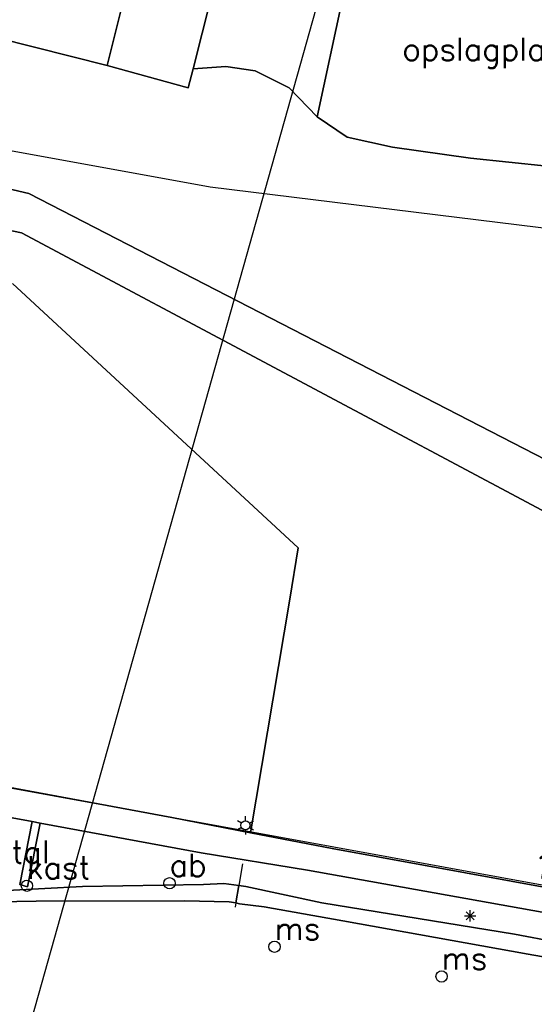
# Model space of a CAD drawing. Header units: millimetres. Extents: x 129727 to 131402, y 399018 to 399724.
# Tile 54 of 61: x 130626 to 130682, y 399293 to 399401. Entities that reach past the tile are written whole.
import ezdxf
from ezdxf.enums import TextEntityAlignment as Align

# ---------------------------------------------------------------- set-up
doc = ezdxf.new("R2010")
doc.units = ezdxf.units.MM
for name, color, linetype in [('EWD-MB-NW-MBUISVLG', 1, 'Continuous'), ('HTI_grens RWS', 162, 'FENCELINE1'), ('MDI-VL-BEPLANTING', 7, 'Continuous'), ('MDI-VL-GRAS', 7, 'Continuous'), ('MDI-VL-GROND', 7, 'Continuous'), ('MDI-VL-TALUD', 7, 'Continuous'), ('MDI-VL-VERHARDING', 7, 'Continuous'), ('MDI-VL-WATER', 7, 'Continuous'), ('MDI-XX-BEBOUWING', 10, 'Continuous'), ('MDI-XX-BORD', 255, 'Continuous'), ('MDI-XX-DAMWAND', 252, 'Continuous'), ('MDI-XX-GROND', 255, 'Continuous'), ('MDI-XX-OVERIG', 30, 'Continuous'), ('MDI-XX-RASTER', 255, 'Continuous'), ('MDI-XX-TALUD', 84, 'Continuous'), ('MDI-XX-TERREINAFSCH', 253, 'Continuous'), ('MDI-XX-VERHARDING', 30, 'Continuous')]:
    doc.layers.add(name, color=color, linetype=linetype)
doc.styles.add('Maatvoering', font='isocp.shx')
doc.styles.add('ROMANS25', font='ROMANS.shx', dxfattribs={"height": 2.5})
doc.linetypes.add('FENCELINE1', pattern='A,6.35,-2.54,[133,ltypeshp.shx,S=2.54,R=0,X=-2.54,Y=0],-2.54,25.4', length=36.83)
doc.dimstyles.new('Maatvoering_1000', dxfattribs={"dimtxt": 3, "dimasz": 3, "dimexe": 1, "dimexo": 0.625, "dimtad": 1, "dimtxsty": 'Maatvoering', "dimcen": 3, "dimclre": 1, "dimadec": 1, "dimazin": 0, "dimtfac": 1, "dimtmove": 0, "dimatfit": 3, "dimfxl": 0, "dimarcsym": 0})

# ---------------------------------------------------------------- blocks, each defined once
blk = doc.blocks.new('*D18')
at = {"color": 1, "lineweight": -2}
for p, q in [((130615.26, 399317.85), (130615.19, 399317.44)), ((130758.98, 399292.08), (130758.83, 399291.22))]:
    blk.add_line(p, q, dxfattribs=at)
at = {"color": 0, "lineweight": -2}
blk.add_line((130618.32, 399317.88), (130756.06, 399292.74), dxfattribs=at)
at = {"color": 0}
for points in [[(130618.41, 399318.37), (130618.23, 399317.39), (130615.37, 399318.42)], [(130756.14, 399293.23), (130755.97, 399292.25), (130759.01, 399292.2)]]:
    blk.add_solid(points, dxfattribs=at)
at = {"layer": 'Defpoints', "color": 0}
for p in [(130615.38, 399318.46), (130759.1, 399292.69), (130759.01, 399292.2)]:
    blk.add_point(p, dxfattribs=at)
at = {"color": 0, "insert": (130687.57, 399307.4), "char_height": 3, "attachment_point": 5, "rotation": 349.6557, "style": 'Maatvoering'}
blk.add_mtext('146.00', dxfattribs=at)

msp = doc.modelspace()

# ---------------------------------------------------------------- linework, layer by layer
for p, q in [((130650.665, 399313.076), (130650.665, 399313.576)), ((130650.232, 399312.826), (130649.799, 399313.076)), ((130650.232, 399312.326), (130649.799, 399312.076)), ((130650.665, 399312.076), (130650.665, 399311.576)), ((130651.098, 399312.826), (130651.531, 399313.076)), ((130651.098, 399312.326), (130651.531, 399312.076)), ((130674.75, 399302.619), (130676, 399302.619)), ((130674.933, 399302.177), (130675.817, 399303.061)), ((130675.817, 399302.177), (130674.933, 399303.061)), ((130675.375, 399301.994), (130675.375, 399303.244))]:
    msp.add_line(p, q)
for centre, radius in [((130650.665, 399312.576), 0.5), ((130642.321, 399306.209), 0.625), ((130626.641, 399305.944), 0.625), ((130653.861, 399299.238), 0.625), ((130672.227, 399295.977), 0.625)]:
    msp.add_circle(centre, radius)
at = {"layer": 'EWD-MB-NW-MBUISVLG', "color": 8}
msp.add_lwpolyline([(130604.899, 399229.335), (130609.865, 399229.917), (130677.475, 399469.971)], dxfattribs=at)
at = {"layer": 'HTI_grens RWS', "linetype": 'FENCELINE1', "ltscale": 0.2}
msp.add_lwpolyline([(130347.361, 399391.311), (130410.656, 399411.458), (130423.893, 399411.003), (130507.091, 399408.144), (130646.799, 399382.729), (130721.278, 399373.55), (130789.952, 399298.039), (130802.988, 399295.4), (130832.29, 399314.934), (130892.238, 399299.981)], dxfattribs=at)
at = {"layer": 'MDI-VL-BEPLANTING'}
for p, q in [((130614.463, 399401.309), (130635.453, 399396.034)), ((130626.85, 399381.991), (130567.285, 399395.995)), ((130567.285, 399395.995), (130626.85, 399381.991)), ((130635.453, 399396.034), (130644.367, 399393.6)), ((130644.367, 399393.6), (130644.899, 399395.681)), ((130644.899, 399395.681), (130648.495, 399395.936)), ((130648.495, 399395.936), (130651.721, 399395.472)), ((130651.721, 399395.472), (130655.456, 399393.576)), ((130655.456, 399393.576), (130658.559, 399390.396)), ((130565.777, 399389.981), (130626.061, 399377.662)), ((130626.061, 399377.662), (130565.777, 399389.981)), ((130658.559, 399390.396), (130661.846, 399388.154)), ((130661.846, 399388.154), (130666.816, 399387.089)), ((130666.816, 399387.089), (130675.384, 399385.876)), ((130675.384, 399385.876), (130683.834, 399384.967)), ((130754.142, 399316.43), (130626.85, 399381.991)), ((130626.85, 399381.991), (130754.142, 399316.43)), ((130626.061, 399377.662), (130752.999, 399310.031)), ((130752.999, 399310.031), (130626.061, 399377.662)), ((130656.468, 399343.042), (130625.049, 399372.103)), ((130625.049, 399372.103), (130656.468, 399343.042)), ((130655.525, 399337.421), (130656.468, 399343.042)), ((130656.468, 399343.042), (130655.525, 399337.421)), ((130651.219, 399311.756), (130655.525, 399337.421)), ((130655.525, 399337.421), (130651.219, 399311.756)), ((130642.562, 399313.431), (130616.925, 399318.189)), ((130651.219, 399311.756), (130642.562, 399313.431)), ((130660.199, 399310.019), (130651.219, 399311.756)), ((130722.527, 399298.713), (130660.199, 399310.019))]:
    msp.add_line(p, q, dxfattribs=at)
at = {"layer": 'MDI-VL-GRAS'}
for p, q in [((130612.414, 399315.682), (130627.205, 399312.982)), ((130627.205, 399312.982), (130625.855, 399306.058)), ((130626.711, 399305.824), (130628.11, 399312.807)), ((130628.11, 399312.807), (130645.811, 399309.57)), ((130645.811, 399309.57), (130657.494, 399307.655)), ((130657.494, 399307.655), (130683.276, 399303.029)), ((130632.754, 399305.868), (130624.486, 399305.433)), ((130624.486, 399305.433), (130632.754, 399305.868)), ((130625.855, 399306.058), (130626.711, 399305.824)), ((130646.037, 399306.078), (130632.754, 399305.868)), ((130632.754, 399305.868), (130646.037, 399306.078)), ((130648.299, 399306.201), (130646.037, 399306.078)), ((130646.037, 399306.078), (130648.299, 399306.201)), ((130649.931, 399305.978), (130648.299, 399306.201)), ((130648.299, 399306.201), (130649.931, 399305.978)), ((130649.931, 399305.978), (130649.596, 399304.048)), ((130649.596, 399304.048), (130649.931, 399305.978)), ((130650.713, 399305.871), (130649.931, 399305.978)), ((130649.931, 399305.978), (130649.931, 399305.978)), ((130649.931, 399305.978), (130650.713, 399305.871)), ((130649.931, 399305.978), (130649.931, 399305.978)), ((130659.07, 399304.074), (130650.713, 399305.871)), ((130650.713, 399305.871), (130659.07, 399304.074)), ((130627.668, 399304.26), (130618.345, 399304.039)), ((130643.957, 399304.292), (130627.668, 399304.26)), ((130648.879, 399304.185), (130643.957, 399304.292)), ((130649.596, 399304.048), (130648.879, 399304.185)), ((130649.596, 399304.048), (130649.596, 399304.048)), ((130650.025, 399303.966), (130649.596, 399304.048)), ((130652.725, 399303.621), (130650.025, 399303.966)), ((130661.366, 399302.094), (130652.725, 399303.621)), ((130680.252, 399300.612), (130659.07, 399304.074)), ((130659.07, 399304.074), (130680.252, 399300.612)), ((130681.726, 399298.411), (130661.366, 399302.094)), ((130694, 399298.008), (130680.252, 399300.612)), ((130680.252, 399300.612), (130694, 399298.008)), ((130699.325, 399295.303), (130681.726, 399298.411))]:
    msp.add_line(p, q, dxfattribs=at)
at = {"layer": 'MDI-VL-GROND'}
for p, q in [((130642.755, 399425.053), (130635.453, 399396.034)), ((130644.899, 399395.681), (130651.815, 399422.714)), ((130663.561, 399413.862), (130658.559, 399390.396)), ((130658.559, 399390.396), (130663.561, 399413.862)), ((130635.453, 399396.034), (130614.463, 399401.309)), ((130635.453, 399396.034), (130635.453, 399396.034)), ((130648.495, 399395.936), (130644.899, 399395.681)), ((130651.721, 399395.472), (130648.495, 399395.936)), ((130655.456, 399393.576), (130651.721, 399395.472)), ((130658.559, 399390.396), (130655.456, 399393.576)), ((130661.846, 399388.154), (130658.559, 399390.396)), ((130658.559, 399390.396), (130658.559, 399390.396)), ((130666.816, 399387.089), (130661.846, 399388.154)), ((130675.384, 399385.876), (130666.816, 399387.089)), ((130683.834, 399384.967), (130675.384, 399385.876))]:
    msp.add_line(p, q, dxfattribs=at)
at = {"layer": 'MDI-VL-TALUD'}
for p, q in [((130567.285, 399395.995), (130626.85, 399381.991)), ((130626.061, 399377.662), (130565.777, 399389.981)), ((130626.85, 399381.991), (130754.142, 399316.43)), ((130752.999, 399310.031), (130626.061, 399377.662)), ((130624.486, 399305.433), (130632.754, 399305.868)), ((130632.754, 399305.868), (130646.037, 399306.078)), ((130646.037, 399306.078), (130648.299, 399306.201)), ((130648.299, 399306.201), (130649.931, 399305.978)), ((130649.931, 399305.978), (130649.596, 399304.048)), ((130649.596, 399304.048), (130649.931, 399305.978)), ((130649.931, 399305.978), (130650.713, 399305.871)), ((130650.713, 399305.871), (130659.07, 399304.074)), ((130627.668, 399304.26), (130618.345, 399304.039)), ((130643.957, 399304.292), (130627.668, 399304.26)), ((130648.879, 399304.185), (130643.957, 399304.292)), ((130649.596, 399304.048), (130648.879, 399304.185)), ((130649.596, 399304.048), (130649.596, 399304.048)), ((130650.025, 399303.966), (130649.596, 399304.048)), ((130649.596, 399304.048), (130649.596, 399304.048)), ((130652.725, 399303.621), (130650.025, 399303.966)), ((130661.366, 399302.094), (130652.725, 399303.621)), ((130659.07, 399304.074), (130680.252, 399300.612)), ((130681.726, 399298.411), (130661.366, 399302.094)), ((130680.252, 399300.612), (130694, 399298.008)), ((130699.325, 399295.303), (130681.726, 399298.411))]:
    msp.add_line(p, q, dxfattribs=at)
at = {"layer": 'MDI-VL-VERHARDING'}
for p, q in [((130616.925, 399318.189), (130642.562, 399313.431)), ((130627.205, 399312.982), (130612.414, 399315.682)), ((130642.562, 399313.431), (130651.219, 399311.756)), ((130625.855, 399306.058), (130627.205, 399312.982)), ((130628.11, 399312.807), (130626.711, 399305.824)), ((130628.11, 399312.807), (130627.205, 399312.982)), ((130627.205, 399312.982), (130628.11, 399312.807)), ((130627.205, 399312.982), (130627.205, 399312.982)), ((130645.811, 399309.57), (130628.11, 399312.807)), ((130651.219, 399311.756), (130660.199, 399310.019)), ((130660.199, 399310.019), (130722.527, 399298.713)), ((130657.494, 399307.655), (130645.811, 399309.57)), ((130683.276, 399303.029), (130657.494, 399307.655)), ((130626.711, 399305.824), (130625.855, 399306.058))]:
    msp.add_line(p, q, dxfattribs=at)
at = {"layer": 'MDI-VL-WATER'}
for p, q in [((130618.345, 399304.039), (130627.668, 399304.26)), ((130627.668, 399304.26), (130643.957, 399304.292)), ((130643.957, 399304.292), (130648.879, 399304.185)), ((130648.879, 399304.185), (130649.596, 399304.048)), ((130649.596, 399304.048), (130650.025, 399303.966)), ((130650.025, 399303.966), (130652.725, 399303.621)), ((130652.725, 399303.621), (130661.366, 399302.094)), ((130661.366, 399302.094), (130681.726, 399298.411)), ((130681.726, 399298.411), (130699.325, 399295.303))]:
    msp.add_line(p, q, dxfattribs=at)
at = {"layer": 'MDI-XX-BEBOUWING'}
for p, q in [((130635.453, 399396.034), (130642.755, 399425.053)), ((130651.815, 399422.714), (130644.899, 399395.681)), ((130644.367, 399393.6), (130635.453, 399396.034)), ((130644.899, 399395.681), (130644.367, 399393.6)), ((130644.899, 399395.681), (130644.899, 399395.681))]:
    msp.add_line(p, q, dxfattribs=at)
at = {"layer": 'MDI-XX-DAMWAND'}
for p, q in [((130627.668, 399304.26), (130618.345, 399304.039)), ((130643.957, 399304.292), (130627.668, 399304.26)), ((130648.879, 399304.185), (130643.957, 399304.292)), ((130649.596, 399304.048), (130648.879, 399304.185)), ((130650.025, 399303.966), (130649.596, 399304.048)), ((130652.725, 399303.621), (130650.025, 399303.966)), ((130661.366, 399302.094), (130652.725, 399303.621)), ((130681.726, 399298.411), (130661.366, 399302.094)), ((130699.325, 399295.303), (130681.726, 399298.411))]:
    msp.add_line(p, q, dxfattribs=at)
at = {"layer": 'MDI-XX-RASTER'}
for p, q in [((130658.559, 399390.396), (130663.561, 399413.862)), ((130614.463, 399401.309), (130635.453, 399396.034)), ((130656.468, 399343.042), (130625.049, 399372.103)), ((130655.525, 399337.421), (130656.468, 399343.042)), ((130651.219, 399311.756), (130655.525, 399337.421)), ((130650.344, 399308.361), (130649.931, 399305.978)), ((130649.931, 399305.978), (130649.596, 399304.048)), ((130649.596, 399304.048), (130649.518, 399303.598))]:
    msp.add_line(p, q, dxfattribs=at)
at = {"layer": 'MDI-XX-TALUD'}
for p, q in [((130626.85, 399381.991), (130567.285, 399395.995)), ((130565.777, 399389.981), (130626.061, 399377.662)), ((130754.142, 399316.43), (130626.85, 399381.991)), ((130626.061, 399377.662), (130752.999, 399310.031)), ((130632.754, 399305.868), (130624.486, 399305.433)), ((130646.037, 399306.078), (130632.754, 399305.868)), ((130648.299, 399306.201), (130646.037, 399306.078)), ((130649.931, 399305.978), (130648.299, 399306.201)), ((130650.713, 399305.871), (130649.931, 399305.978)), ((130659.07, 399304.074), (130650.713, 399305.871)), ((130680.252, 399300.612), (130659.07, 399304.074)), ((130694, 399298.008), (130680.252, 399300.612))]:
    msp.add_line(p, q, dxfattribs=at)
at = {"layer": 'MDI-XX-TERREINAFSCH'}
for p, q in [((130648.495, 399395.936), (130644.899, 399395.681)), ((130651.721, 399395.472), (130648.495, 399395.936)), ((130655.456, 399393.576), (130651.721, 399395.472)), ((130658.559, 399390.396), (130655.456, 399393.576)), ((130661.846, 399388.154), (130658.559, 399390.396)), ((130666.816, 399387.089), (130661.846, 399388.154)), ((130675.384, 399385.876), (130666.816, 399387.089)), ((130683.834, 399384.967), (130675.384, 399385.876)), ((130616.925, 399318.189), (130642.562, 399313.431)), ((130612.414, 399315.682), (130627.205, 399312.982)), ((130642.562, 399313.431), (130651.219, 399311.756)), ((130627.205, 399312.982), (130625.855, 399306.058)), ((130626.711, 399305.824), (130628.11, 399312.807)), ((130627.205, 399312.982), (130628.11, 399312.807)), ((130628.11, 399312.807), (130645.811, 399309.57)), ((130651.219, 399311.756), (130660.199, 399310.019)), ((130660.199, 399310.019), (130722.527, 399298.713)), ((130645.811, 399309.57), (130657.494, 399307.655)), ((130657.494, 399307.655), (130683.276, 399303.029)), ((130625.855, 399306.058), (130626.711, 399305.824))]:
    msp.add_line(p, q, dxfattribs=at)

# ---------------------------------------------------------------- texts
at = {"layer": 'MDI-XX-BORD', "style": 'ROMANS25'}
msp.add_text('ab', height=2.5, dxfattribs=at).set_placement((130642.321, 399306.209), align=Align.BOTTOM_LEFT)
at = {"layer": 'MDI-XX-GROND', "style": 'ROMANS25'}
msp.add_text('opslagplaats', height=2.5, dxfattribs=at).set_placement((130678.36, 399397.841), align=Align.MIDDLE_CENTER)
at = {"layer": 'MDI-XX-OVERIG', "style": 'ROMANS25'}
for s, p in [('kast', (130626.641, 399305.944)), ('ms', (130653.861, 399299.238)), ('ms', (130672.227, 399295.977))]:
    msp.add_text(s, height=2.5, dxfattribs=at).set_placement(p, align=Align.BOTTOM_LEFT)
at = {"layer": 'MDI-XX-VERHARDING', "style": 'ROMANS25'}
msp.add_text('tgl', height=2.5, dxfattribs=at).set_placement((130627.042, 399309.654), align=Align.MIDDLE_CENTER)

# ---------------------------------------------------------------- dimensions: what is measured, and where the dimension line sits
dim = msp.add_linear_dim(base=(130759.006, 399292.202), p1=(130615.376, 399318.461), p2=(130759.096, 399292.693), angle=349.65572, text='146.00', dimstyle='Maatvoering_1000')
dim.commit()
dim.dimension.update_dxf_attribs({"geometry": '*D18', "text_midpoint": (130687.569, 399307.401)})

doc.saveas('drawing.dxf')
